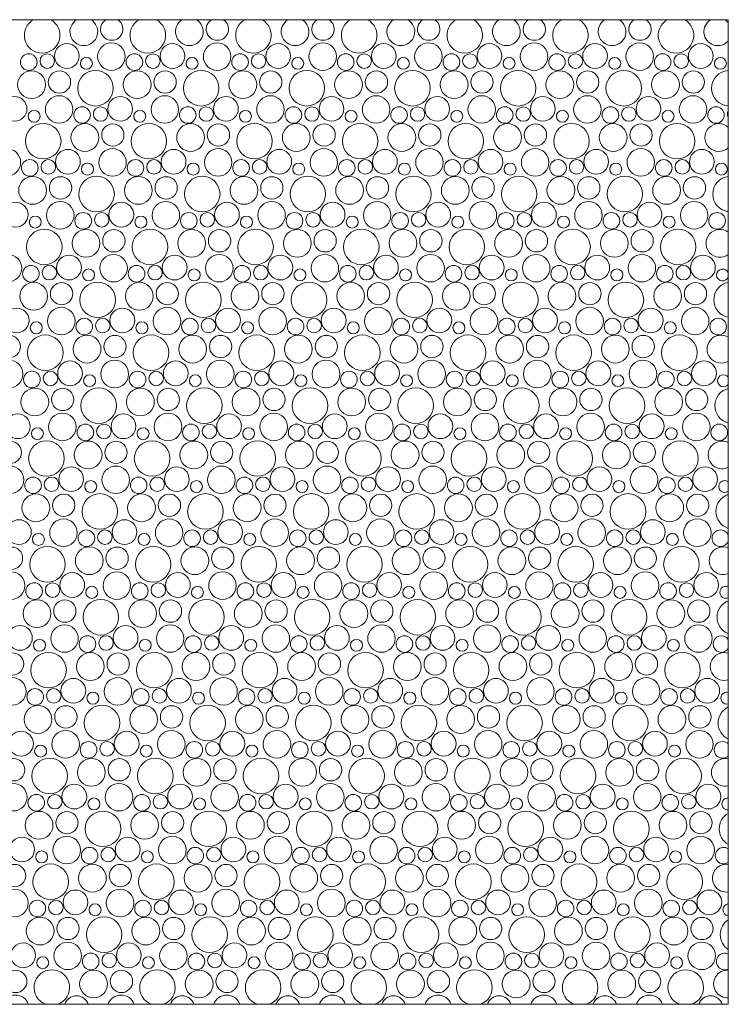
# Model space of a CAD drawing. Header units: millimetres. Extents: x 204754 to 495640, y -178579 to -98814.
# Tile 165 of 179: x 366437 to 367657, y -139924 to -138230. Entities that reach past the tile are written whole.
import ezdxf

# ---------------------------------------------------------------- set-up
doc = ezdxf.new("R2010")
doc.units = ezdxf.units.MM
doc.header["$MEASUREMENT"] = 0
doc.layers.get('0').update_dxf_attribs({"color": 252, "lineweight": 5})
doc.layers.add('Nowe_810-G Ogólne_Nr_pióra__102', color=252, linetype='Continuous', lineweight=5)
doc.layers.add('Nowe_810-G Ogólne_Nr_pióra__24', color=252, linetype='Continuous', lineweight=5)

# ---------------------------------------------------------------- blocks, each defined once
blk = doc.blocks.new('podkład 20251118')
at = {"layer": 'Nowe_810-G Ogólne_Nr_pióra__102', "color": 252, "linetype": 'Continuous', "lineweight": 5}
for centre, radius in [((366518.3, -138292.2), 21.3), ((366595, -138293.3), 23.7), ((366700.1, -138292.2), 21.3), ((366776.9, -138293.3), 23.7), ((366882, -138292.2), 21.3), ((366958.7, -138293.3), 23.7), ((367063.8, -138292.2), 21.3), ((367140.6, -138293.3), 23.7), ((367245.7, -138292.2), 21.3), ((367322.4, -138293.3), 23.7), ((367427.5, -138292.2), 21.3), ((367504.3, -138293.3), 23.7), ((367609.4, -138292.2), 21.3), ((366452.7, -138302.8), 14.3), ((366484.6, -138301.1), 12.5), ((366634.5, -138302.8), 14.3), ((366666.4, -138301.1), 12.5), ((366816.4, -138302.8), 14.3), ((366848.3, -138301.1), 12.5), ((366998.2, -138302.8), 14.3), ((367030.1, -138301.1), 12.5), ((367180.1, -138302.8), 14.3), ((367212, -138301.1), 12.5), ((367361.9, -138302.8), 14.3), ((367393.8, -138301.1), 12.5), ((367543.8, -138302.8), 14.3), ((367575.7, -138301.1), 12.5), ((366551.9, -138304.9), 10.3), ((366733.8, -138304.9), 10.3), ((366915.7, -138304.9), 10.3), ((367097.5, -138304.9), 10.3), ((367279.4, -138304.9), 10.3), ((367461.2, -138304.9), 10.3), ((367643.1, -138304.9), 10.3), ((366457.5, -138341.5), 23.9), ((366505.5, -138337.1), 19.2), ((366567.6, -138347.7), 30.6), ((366639.3, -138341.5), 23.9), ((366687.4, -138337.1), 19.2), ((366749.4, -138347.7), 30.6), ((366821.2, -138341.5), 23.9), ((366869.2, -138337.1), 19.2), ((366931.3, -138347.7), 30.6), ((367003.1, -138341.5), 23.9), ((367051.1, -138337.1), 19.2), ((367113.1, -138347.7), 30.6), ((367184.9, -138341.5), 23.9), ((367232.9, -138337.1), 19.2), ((367295, -138347.7), 30.6), ((367366.8, -138341.5), 23.9), ((367414.8, -138337.1), 19.2), ((367476.8, -138347.7), 30.6), ((367548.6, -138341.5), 23.9), ((367596.6, -138337.1), 19.2), ((366428.3, -138383.2), 21.3), ((366505, -138384.3), 23.7), ((366610.1, -138383.2), 21.3), ((366686.9, -138384.3), 23.7), ((366792, -138383.2), 21.3), ((366868.7, -138384.3), 23.7), ((366973.8, -138383.2), 21.3), ((367050.6, -138384.3), 23.7), ((367155.7, -138383.2), 21.3), ((367232.4, -138384.3), 23.7), ((367337.5, -138383.2), 21.3), ((367414.3, -138384.3), 23.7), ((367519.4, -138383.2), 21.3), ((367596.1, -138384.3), 23.7), ((366461.9, -138395.9), 10.3), ((366544.5, -138393.8), 14.3), ((366576.4, -138392.1), 12.5), ((366643.8, -138395.9), 10.3), ((366726.4, -138393.8), 14.3), ((366758.3, -138392.1), 12.5), ((366825.7, -138395.9), 10.3), ((366908.2, -138393.8), 14.3), ((366940.1, -138392.1), 12.5), ((367007.5, -138395.9), 10.3), ((367090.1, -138393.8), 14.3), ((367122, -138392.1), 12.5), ((367189.4, -138395.9), 10.3), ((367271.9, -138393.8), 14.3), ((367303.8, -138392.1), 12.5), ((367371.2, -138395.9), 10.3), ((367453.8, -138393.8), 14.3), ((367485.7, -138392.1), 12.5), ((367553.1, -138395.9), 10.3), ((367635.6, -138393.8), 14.3), ((366477.6, -138438.7), 30.6), ((366549.3, -138432.5), 23.9), ((366597.4, -138428.1), 19.2), ((366659.4, -138438.7), 30.6), ((366731.2, -138432.5), 23.9), ((366779.2, -138428.1), 19.2), ((366841.3, -138438.7), 30.6), ((366913.1, -138432.5), 23.9), ((366961.1, -138428.1), 19.2), ((367023.1, -138438.7), 30.6), ((367094.9, -138432.5), 23.9), ((367142.9, -138428.1), 19.2), ((367205, -138438.7), 30.6), ((367276.8, -138432.5), 23.9), ((367324.8, -138428.1), 19.2), ((367386.8, -138438.7), 30.6), ((367458.6, -138432.5), 23.9), ((367506.6, -138428.1), 19.2), ((367568.7, -138438.7), 30.6), ((366415, -138475.3), 23.7), ((366520.1, -138474.2), 21.3), ((366596.9, -138475.3), 23.7), ((366702, -138474.2), 21.3), ((366778.7, -138475.3), 23.7), ((366883.8, -138474.2), 21.3), ((366960.6, -138475.3), 23.7), ((367065.7, -138474.2), 21.3), ((367142.4, -138475.3), 23.7), ((367247.5, -138474.2), 21.3), ((367324.3, -138475.3), 23.7), ((367429.4, -138474.2), 21.3), ((367506.1, -138475.3), 23.7), ((367611.2, -138474.2), 21.3), ((366454.5, -138484.8), 14.3), ((366486.4, -138483), 12.5), ((366636.4, -138484.8), 14.3), ((366668.3, -138483), 12.5), ((366818.2, -138484.8), 14.3), ((366850.1, -138483), 12.5), ((367000.1, -138484.8), 14.3), ((367032, -138483), 12.5), ((367181.9, -138484.8), 14.3), ((367213.8, -138483), 12.5), ((367363.8, -138484.8), 14.3), ((367395.7, -138483), 12.5), ((367545.6, -138484.8), 14.3), ((367577.6, -138483), 12.5), ((366553.8, -138486.9), 10.3), ((366735.7, -138486.9), 10.3), ((366917.5, -138486.9), 10.3), ((367099.4, -138486.9), 10.3), ((367281.2, -138486.9), 10.3), ((367463.1, -138486.9), 10.3), ((367644.9, -138486.9), 10.3), ((366459.3, -138523.5), 23.9), ((366507.4, -138519.1), 19.2), ((366569.4, -138529.7), 30.6), ((366641.2, -138523.5), 23.9), ((366689.2, -138519.1), 19.2), ((366751.3, -138529.7), 30.6), ((366823.1, -138523.5), 23.9), ((366871.1, -138519.1), 19.2), ((366933.1, -138529.7), 30.6), ((367004.9, -138523.5), 23.9), ((367052.9, -138519.1), 19.2), ((367115, -138529.7), 30.6), ((367186.8, -138523.5), 23.9), ((367234.8, -138519.1), 19.2), ((367296.8, -138529.7), 30.6), ((367368.6, -138523.5), 23.9), ((367416.6, -138519.1), 19.2), ((367478.7, -138529.7), 30.6), ((367550.5, -138523.5), 23.9), ((367598.5, -138519.1), 19.2), ((366506.9, -138566.3), 23.7), ((366688.7, -138566.3), 23.7), ((366870.6, -138566.3), 23.7), ((367052.4, -138566.3), 23.7), ((367234.3, -138566.3), 23.7), ((367416.1, -138566.3), 23.7), ((367598, -138566.3), 23.7), ((366430.1, -138565.2), 21.3), ((366612, -138565.2), 21.3), ((366793.8, -138565.2), 21.3), ((366975.7, -138565.2), 21.3), ((367157.5, -138565.2), 21.3), ((367339.4, -138565.2), 21.3), ((367521.2, -138565.2), 21.3), ((366463.8, -138577.9), 10.3), ((366546.4, -138575.8), 14.3), ((366578.3, -138574), 12.5), ((366645.7, -138577.9), 10.3), ((366728.2, -138575.8), 14.3), ((366760.1, -138574), 12.5), ((366827.5, -138577.9), 10.3), ((366910.1, -138575.8), 14.3), ((366942, -138574), 12.5), ((367009.4, -138577.9), 10.3), ((367091.9, -138575.8), 14.3), ((367123.8, -138574), 12.5), ((367191.2, -138577.9), 10.3), ((367273.8, -138575.8), 14.3), ((367305.7, -138574), 12.5), ((367373.1, -138577.9), 10.3), ((367455.6, -138575.8), 14.3), ((367487.6, -138574), 12.5), ((367554.9, -138577.9), 10.3), ((367637.5, -138575.8), 14.3), ((366479.4, -138620.7), 30.6), ((366551.2, -138614.5), 23.9), ((366599.2, -138610.1), 19.2), ((366661.3, -138620.7), 30.6), ((366733.1, -138614.5), 23.9), ((366781.1, -138610.1), 19.2), ((366843.1, -138620.7), 30.6), ((366914.9, -138614.5), 23.9), ((366962.9, -138610.1), 19.2), ((367025, -138620.7), 30.6), ((367096.8, -138614.5), 23.9), ((367144.8, -138610.1), 19.2), ((367206.8, -138620.7), 30.6), ((367278.6, -138614.5), 23.9), ((367326.6, -138610.1), 19.2), ((367388.7, -138620.7), 30.6), ((367460.5, -138614.5), 23.9), ((367508.5, -138610.1), 19.2), ((367570.5, -138620.7), 30.6), ((366416.9, -138657.3), 23.7), ((366522, -138656.2), 21.3), ((366598.7, -138657.3), 23.7), ((366703.8, -138656.2), 21.3), ((366780.6, -138657.3), 23.7), ((366885.7, -138656.2), 21.3), ((366962.4, -138657.3), 23.7), ((367067.5, -138656.2), 21.3), ((367144.3, -138657.3), 23.7), ((367249.4, -138656.2), 21.3), ((367326.1, -138657.3), 23.7), ((367431.2, -138656.2), 21.3), ((367508, -138657.3), 23.7), ((367613.1, -138656.2), 21.3), ((366456.4, -138666.8), 14.3), ((366488.3, -138665), 12.5), ((366555.7, -138668.9), 10.3), ((366638.2, -138666.8), 14.3), ((366670.1, -138665), 12.5), ((366737.5, -138668.9), 10.3), ((366820.1, -138666.8), 14.3), ((366852, -138665), 12.5), ((366919.4, -138668.9), 10.3), ((367001.9, -138666.8), 14.3), ((367033.8, -138665), 12.5), ((367101.2, -138668.9), 10.3), ((367183.8, -138666.8), 14.3), ((367215.7, -138665), 12.5), ((367283.1, -138668.9), 10.3), ((367365.6, -138666.8), 14.3), ((367397.6, -138665), 12.5), ((367464.9, -138668.9), 10.3), ((367547.5, -138666.8), 14.3), ((367579.4, -138665), 12.5), ((366461.2, -138705.5), 23.9), ((366509.2, -138701.1), 19.2), ((366571.3, -138711.7), 30.6), ((366643.1, -138705.5), 23.9), ((366691.1, -138701.1), 19.2), ((366753.1, -138711.7), 30.6), ((366824.9, -138705.5), 23.9), ((366872.9, -138701.1), 19.2), ((366935, -138711.7), 30.6), ((367006.8, -138705.5), 23.9), ((367054.8, -138701.1), 19.2), ((367116.8, -138711.7), 30.6), ((367188.6, -138705.5), 23.9), ((367236.6, -138701.1), 19.2), ((367298.7, -138711.7), 30.6), ((367370.5, -138705.5), 23.9), ((367418.5, -138701.1), 19.2), ((367480.5, -138711.7), 30.6), ((367552.3, -138705.5), 23.9), ((367600.3, -138701.1), 19.2), ((366432, -138747.2), 21.3), ((366508.7, -138748.3), 23.7), ((366613.8, -138747.2), 21.3), ((366690.6, -138748.3), 23.7), ((366795.7, -138747.2), 21.3), ((366872.4, -138748.3), 23.7), ((366977.5, -138747.2), 21.3), ((367054.3, -138748.3), 23.7), ((367159.4, -138747.2), 21.3), ((367236.1, -138748.3), 23.7), ((367341.2, -138747.2), 21.3), ((367418, -138748.3), 23.7), ((367523.1, -138747.2), 21.3), ((367599.8, -138748.3), 23.7), ((366548.2, -138757.8), 14.3), ((366580.1, -138756), 12.5), ((366730.1, -138757.8), 14.3), ((366762, -138756), 12.5), ((366911.9, -138757.8), 14.3), ((366943.8, -138756), 12.5), ((367093.8, -138757.8), 14.3), ((367125.7, -138756), 12.5), ((367275.6, -138757.8), 14.3), ((367307.6, -138756), 12.5), ((367457.5, -138757.8), 14.3), ((367489.4, -138756), 12.5), ((367639.3, -138757.8), 14.3), ((366465.7, -138759.9), 10.3), ((366647.5, -138759.9), 10.3), ((366829.4, -138759.9), 10.3), ((367011.2, -138759.9), 10.3), ((367193.1, -138759.9), 10.3), ((367374.9, -138759.9), 10.3), ((367556.8, -138759.9), 10.3), ((366419.2, -138792.1), 19.2), ((366481.3, -138802.7), 30.6), ((366553.1, -138796.5), 23.9), ((366601.1, -138792.1), 19.2), ((366663.1, -138802.7), 30.6), ((366734.9, -138796.5), 23.9), ((366782.9, -138792.1), 19.2), ((366845, -138802.7), 30.6), ((366916.8, -138796.5), 23.9), ((366964.8, -138792.1), 19.2), ((367026.8, -138802.7), 30.6), ((367098.6, -138796.5), 23.9), ((367146.6, -138792.1), 19.2), ((367208.7, -138802.7), 30.6), ((367280.5, -138796.5), 23.9), ((367328.5, -138792.1), 19.2), ((367390.5, -138802.7), 30.6), ((367462.3, -138796.5), 23.9), ((367510.3, -138792.1), 19.2), ((367572.4, -138802.7), 30.6), ((366418.7, -138839.3), 23.7), ((366523.8, -138838.2), 21.3), ((366600.6, -138839.3), 23.7), ((366705.7, -138838.2), 21.3), ((366782.4, -138839.3), 23.7), ((366887.5, -138838.2), 21.3), ((366964.3, -138839.3), 23.7), ((367069.4, -138838.2), 21.3), ((367146.1, -138839.3), 23.7), ((367251.2, -138838.2), 21.3), ((367328, -138839.3), 23.7), ((367433.1, -138838.2), 21.3), ((367509.8, -138839.3), 23.7), ((367614.9, -138838.2), 21.3), ((366458.2, -138848.8), 14.3), ((366490.1, -138847), 12.5), ((366557.5, -138850.9), 10.3), ((366640.1, -138848.8), 14.3), ((366672, -138847), 12.5), ((366739.4, -138850.9), 10.3), ((366821.9, -138848.8), 14.3), ((366853.8, -138847), 12.5), ((366921.2, -138850.9), 10.3), ((367003.8, -138848.8), 14.3), ((367035.7, -138847), 12.5), ((367103.1, -138850.9), 10.3), ((367185.6, -138848.8), 14.3), ((367217.6, -138847), 12.5), ((367284.9, -138850.9), 10.3), ((367367.5, -138848.8), 14.3), ((367399.4, -138847), 12.5), ((367466.8, -138850.9), 10.3), ((367549.3, -138848.8), 14.3), ((367581.3, -138847), 12.5), ((366463.1, -138887.5), 23.9), ((366511.1, -138883.1), 19.2), ((366573.1, -138893.7), 30.6), ((366644.9, -138887.5), 23.9), ((366692.9, -138883.1), 19.2), ((366755, -138893.7), 30.6), ((366826.8, -138887.5), 23.9), ((366874.8, -138883.1), 19.2), ((366936.8, -138893.7), 30.6), ((367008.6, -138887.5), 23.9), ((367056.6, -138883.1), 19.2), ((367118.7, -138893.7), 30.6), ((367190.5, -138887.5), 23.9), ((367238.5, -138883.1), 19.2), ((367300.5, -138893.7), 30.6), ((367372.3, -138887.5), 23.9), ((367420.3, -138883.1), 19.2), ((367482.4, -138893.7), 30.6), ((367554.2, -138887.5), 23.9), ((367602.2, -138883.1), 19.2), ((366433.8, -138929.2), 21.3), ((366510.6, -138930.3), 23.7), ((366615.7, -138929.2), 21.3), ((366692.4, -138930.3), 23.7), ((366797.5, -138929.2), 21.3), ((366874.3, -138930.3), 23.7), ((366979.4, -138929.2), 21.3), ((367056.1, -138930.3), 23.7), ((367161.2, -138929.2), 21.3), ((367238, -138930.3), 23.7), ((367343.1, -138929.2), 21.3), ((367419.8, -138930.3), 23.7), ((367524.9, -138929.2), 21.3), ((367601.7, -138930.3), 23.7), ((366467.5, -138941.9), 10.3), ((366550.1, -138939.8), 14.3), ((366582, -138938), 12.5), ((366649.4, -138941.9), 10.3), ((366731.9, -138939.8), 14.3), ((366763.8, -138938), 12.5), ((366831.2, -138941.9), 10.3), ((366913.8, -138939.8), 14.3), ((366945.7, -138938), 12.5), ((367013.1, -138941.9), 10.3), ((367095.6, -138939.8), 14.3), ((367127.6, -138938), 12.5), ((367194.9, -138941.9), 10.3), ((367277.5, -138939.8), 14.3), ((367309.4, -138938), 12.5), ((367376.8, -138941.9), 10.3), ((367459.3, -138939.8), 14.3), ((367491.3, -138938), 12.5), ((367558.6, -138941.9), 10.3), ((367641.2, -138939.8), 14.3), ((366421.1, -138974.1), 19.2), ((366483.1, -138984.7), 30.6), ((366554.9, -138978.5), 23.9), ((366602.9, -138974.1), 19.2), ((366665, -138984.7), 30.6), ((366736.8, -138978.5), 23.9), ((366784.8, -138974.1), 19.2), ((366846.8, -138984.7), 30.6), ((366918.6, -138978.5), 23.9), ((366966.6, -138974.1), 19.2), ((367028.7, -138984.7), 30.6), ((367100.5, -138978.5), 23.9), ((367148.5, -138974.1), 19.2), ((367210.5, -138984.7), 30.6), ((367282.3, -138978.5), 23.9), ((367330.3, -138974.1), 19.2), ((367392.4, -138984.7), 30.6), ((367464.2, -138978.5), 23.9), ((367512.2, -138974.1), 19.2), ((367574.2, -138984.7), 30.6), ((366420.6, -139021.3), 23.7), ((366525.7, -139020.2), 21.3), ((366602.4, -139021.3), 23.7), ((366707.5, -139020.2), 21.3), ((366784.3, -139021.3), 23.7), ((366889.4, -139020.2), 21.3), ((366966.1, -139021.3), 23.7), ((367071.2, -139020.2), 21.3), ((367148, -139021.3), 23.7), ((367253.1, -139020.2), 21.3), ((367329.8, -139021.3), 23.7), ((367434.9, -139020.2), 21.3), ((367511.7, -139021.3), 23.7), ((367616.8, -139020.2), 21.3), ((366460.1, -139030.8), 14.3), ((366492, -139029), 12.5), ((366641.9, -139030.8), 14.3), ((366673.8, -139029), 12.5), ((366823.8, -139030.8), 14.3), ((366855.7, -139029), 12.5), ((367005.6, -139030.8), 14.3), ((367037.6, -139029), 12.5), ((367187.5, -139030.8), 14.3), ((367219.4, -139029), 12.5), ((367369.3, -139030.8), 14.3), ((367401.3, -139029), 12.5), ((367551.2, -139030.8), 14.3), ((367583.1, -139029), 12.5), ((366559.4, -139032.9), 10.3), ((366741.2, -139032.9), 10.3), ((366923.1, -139032.9), 10.3), ((367104.9, -139032.9), 10.3), ((367286.8, -139032.9), 10.3), ((367468.6, -139032.9), 10.3), ((366464.9, -139069.5), 23.9), ((366512.9, -139065.1), 19.2), ((366575, -139075.7), 30.6), ((366646.8, -139069.5), 23.9), ((366694.8, -139065.1), 19.2), ((366756.8, -139075.7), 30.6), ((366828.6, -139069.5), 23.9), ((366876.6, -139065.1), 19.2), ((366938.7, -139075.7), 30.6), ((367010.5, -139069.5), 23.9), ((367058.5, -139065.1), 19.2), ((367120.5, -139075.7), 30.6), ((367192.3, -139069.5), 23.9), ((367240.3, -139065.1), 19.2), ((367302.4, -139075.7), 30.6), ((367374.2, -139069.5), 23.9), ((367422.2, -139065.1), 19.2), ((367484.2, -139075.7), 30.6), ((367556, -139069.5), 23.9), ((367604, -139065.1), 19.2), ((366435.7, -139111.2), 21.3), ((366512.4, -139112.3), 23.7), ((366617.5, -139111.2), 21.3), ((366694.3, -139112.3), 23.7), ((366799.4, -139111.2), 21.3), ((366876.1, -139112.3), 23.7), ((366981.2, -139111.2), 21.3), ((367058, -139112.3), 23.7), ((367163.1, -139111.2), 21.3), ((367239.8, -139112.3), 23.7), ((367344.9, -139111.2), 21.3), ((367421.7, -139112.3), 23.7), ((367526.8, -139111.2), 21.3), ((367603.5, -139112.3), 23.7), ((366469.4, -139123.9), 10.3), ((366551.9, -139121.8), 14.3), ((366583.8, -139120), 12.5), ((366651.2, -139123.9), 10.3), ((366733.8, -139121.8), 14.3), ((366765.7, -139120), 12.5), ((366833.1, -139123.9), 10.3), ((366915.6, -139121.8), 14.3), ((366947.6, -139120), 12.5), ((367014.9, -139123.9), 10.3), ((367097.5, -139121.8), 14.3), ((367129.4, -139120), 12.5), ((367196.8, -139123.9), 10.3), ((367279.3, -139121.8), 14.3), ((367311.3, -139120), 12.5), ((367378.6, -139123.9), 10.3), ((367461.2, -139121.8), 14.3), ((367493.1, -139120), 12.5), ((367560.5, -139123.9), 10.3), ((366422.9, -139156.1), 19.2), ((366485, -139166.7), 30.6), ((366556.8, -139160.5), 23.9), ((366604.8, -139156.1), 19.2), ((366666.8, -139166.7), 30.6), ((366738.6, -139160.5), 23.9), ((366786.6, -139156.1), 19.2), ((366848.7, -139166.7), 30.6), ((366920.5, -139160.5), 23.9), ((366968.5, -139156.1), 19.2), ((367030.5, -139166.7), 30.6), ((367102.3, -139160.5), 23.9), ((367150.3, -139156.1), 19.2), ((367212.4, -139166.7), 30.6), ((367284.2, -139160.5), 23.9), ((367332.2, -139156.1), 19.2), ((367394.2, -139166.7), 30.6), ((367466, -139160.5), 23.9), ((367514, -139156.1), 19.2), ((367576.1, -139166.7), 30.6), ((366422.4, -139203.3), 23.7), ((366527.5, -139202.2), 21.3), ((366604.3, -139203.3), 23.7), ((366709.4, -139202.2), 21.3), ((366786.1, -139203.3), 23.7), ((366891.2, -139202.2), 21.3), ((366968, -139203.3), 23.7), ((367073.1, -139202.2), 21.3), ((367149.8, -139203.3), 23.7), ((367254.9, -139202.2), 21.3), ((367331.7, -139203.3), 23.7), ((367436.8, -139202.2), 21.3), ((367513.5, -139203.3), 23.7), ((367618.7, -139202.2), 21.3), ((366461.9, -139212.8), 14.3), ((366493.8, -139211), 12.5), ((366643.8, -139212.8), 14.3), ((366675.7, -139211), 12.5), ((366825.6, -139212.8), 14.3), ((366857.6, -139211), 12.5), ((367007.5, -139212.8), 14.3), ((367039.4, -139211), 12.5), ((367189.3, -139212.8), 14.3), ((367221.3, -139211), 12.5), ((367371.2, -139212.8), 14.3), ((367403.1, -139211), 12.5), ((367553.1, -139212.8), 14.3), ((367585, -139211), 12.5), ((366561.2, -139214.9), 10.3), ((366743.1, -139214.9), 10.3), ((366924.9, -139214.9), 10.3), ((367106.8, -139214.9), 10.3), ((367288.6, -139214.9), 10.3), ((367470.5, -139214.9), 10.3), ((366466.8, -139251.5), 23.9), ((366514.8, -139247.1), 19.2), ((366576.8, -139257.7), 30.6), ((366648.6, -139251.5), 23.9), ((366696.6, -139247.1), 19.2), ((366758.7, -139257.7), 30.6), ((366830.5, -139251.5), 23.9), ((366878.5, -139247.1), 19.2), ((366940.5, -139257.7), 30.6), ((367012.3, -139251.5), 23.9), ((367060.3, -139247.1), 19.2), ((367122.4, -139257.7), 30.6), ((367194.2, -139251.5), 23.9), ((367242.2, -139247.1), 19.2), ((367304.2, -139257.7), 30.6), ((367376, -139251.5), 23.9), ((367424, -139247.1), 19.2), ((367486.1, -139257.7), 30.6), ((367557.9, -139251.5), 23.9), ((367605.9, -139247.1), 19.2), ((366514.3, -139294.3), 23.7), ((366696.1, -139294.3), 23.7), ((366878, -139294.3), 23.7), ((367059.8, -139294.3), 23.7), ((367241.7, -139294.3), 23.7), ((367423.5, -139294.3), 23.7), ((367605.4, -139294.3), 23.7), ((366437.5, -139293.2), 21.3), ((366619.4, -139293.2), 21.3), ((366801.2, -139293.2), 21.3), ((366983.1, -139293.2), 21.3), ((367164.9, -139293.2), 21.3), ((367346.8, -139293.2), 21.3), ((367528.7, -139293.2), 21.3), ((366471.2, -139305.9), 10.3), ((366553.8, -139303.8), 14.3), ((366585.7, -139302), 12.5), ((366653.1, -139305.9), 10.3), ((366735.6, -139303.8), 14.3), ((366767.6, -139302), 12.5), ((366834.9, -139305.9), 10.3), ((366917.5, -139303.8), 14.3), ((366949.4, -139302), 12.5), ((367016.8, -139305.9), 10.3), ((367099.3, -139303.8), 14.3), ((367131.3, -139302), 12.5), ((367198.6, -139305.9), 10.3), ((367281.2, -139303.8), 14.3), ((367313.1, -139302), 12.5), ((367380.5, -139305.9), 10.3), ((367463.1, -139303.8), 14.3), ((367495, -139302), 12.5), ((367562.3, -139305.9), 10.3), ((366424.8, -139338.1), 19.2), ((366486.8, -139348.7), 30.6), ((366558.6, -139342.5), 23.9), ((366606.6, -139338.1), 19.2), ((366668.7, -139348.7), 30.6), ((366740.5, -139342.5), 23.9), ((366788.5, -139338.1), 19.2), ((366850.5, -139348.7), 30.6), ((366922.3, -139342.5), 23.9), ((366970.3, -139338.1), 19.2), ((367032.4, -139348.7), 30.6), ((367104.2, -139342.5), 23.9), ((367152.2, -139338.1), 19.2), ((367214.2, -139348.7), 30.6), ((367286, -139342.5), 23.9), ((367334, -139338.1), 19.2), ((367396.1, -139348.7), 30.6), ((367467.9, -139342.5), 23.9), ((367515.9, -139338.1), 19.2), ((367578, -139348.7), 30.6), ((366424.3, -139385.2), 23.7), ((366529.4, -139384.2), 21.3), ((366606.1, -139385.2), 23.7), ((366711.2, -139384.2), 21.3), ((366788, -139385.2), 23.7), ((366893.1, -139384.2), 21.3), ((366969.8, -139385.2), 23.7), ((367074.9, -139384.2), 21.3), ((367151.7, -139385.2), 23.7), ((367256.8, -139384.2), 21.3), ((367333.5, -139385.2), 23.7), ((367438.7, -139384.2), 21.3), ((367515.4, -139385.2), 23.7), ((367620.5, -139384.2), 21.3), ((366463.8, -139394.8), 14.3), ((366495.7, -139393), 12.5), ((366563.1, -139396.9), 10.3), ((366645.6, -139394.8), 14.3), ((366677.6, -139393), 12.5), ((366744.9, -139396.9), 10.3), ((366827.5, -139394.8), 14.3), ((366859.4, -139393), 12.5), ((366926.8, -139396.9), 10.3), ((367009.3, -139394.8), 14.3), ((367041.3, -139393), 12.5), ((367108.6, -139396.9), 10.3), ((367191.2, -139394.8), 14.3), ((367223.1, -139393), 12.5), ((367290.5, -139396.9), 10.3), ((367373.1, -139394.8), 14.3), ((367405, -139393), 12.5), ((367472.3, -139396.9), 10.3), ((367554.9, -139394.8), 14.3), ((367586.8, -139393), 12.5), ((366468.6, -139433.5), 23.9), ((366516.6, -139429.1), 19.2), ((366578.7, -139439.7), 30.6), ((366650.5, -139433.5), 23.9), ((366698.5, -139429.1), 19.2), ((366760.5, -139439.7), 30.6), ((366832.3, -139433.5), 23.9), ((366880.3, -139429.1), 19.2), ((366942.4, -139439.7), 30.6), ((367014.2, -139433.5), 23.9), ((367062.2, -139429.1), 19.2), ((367124.2, -139439.7), 30.6), ((367196, -139433.5), 23.9), ((367244, -139429.1), 19.2), ((367306.1, -139439.7), 30.6), ((367377.9, -139433.5), 23.9), ((367425.9, -139429.1), 19.2), ((367488, -139439.7), 30.6), ((367559.7, -139433.5), 23.9), ((367607.8, -139429.1), 19.2), ((366439.4, -139475.2), 21.3), ((366516.1, -139476.2), 23.7), ((366621.2, -139475.2), 21.3), ((366698, -139476.2), 23.7), ((366803.1, -139475.2), 21.3), ((366879.8, -139476.2), 23.7), ((366984.9, -139475.2), 21.3), ((367061.7, -139476.2), 23.7), ((367166.8, -139475.2), 21.3), ((367243.5, -139476.2), 23.7), ((367348.7, -139475.2), 21.3), ((367425.4, -139476.2), 23.7), ((367530.5, -139475.2), 21.3), ((367607.2, -139476.2), 23.7), ((366555.6, -139485.8), 14.3), ((366587.6, -139484), 12.5), ((366737.5, -139485.8), 14.3), ((366769.4, -139484), 12.5), ((366919.3, -139485.8), 14.3), ((366951.3, -139484), 12.5), ((367101.2, -139485.8), 14.3), ((367133.1, -139484), 12.5), ((367283.1, -139485.8), 14.3), ((367315, -139484), 12.5), ((367464.9, -139485.8), 14.3), ((367496.8, -139484), 12.5), ((366473.1, -139487.9), 10.3), ((366654.9, -139487.9), 10.3), ((366836.8, -139487.9), 10.3), ((367018.6, -139487.9), 10.3), ((367200.5, -139487.9), 10.3), ((367382.3, -139487.9), 10.3), ((367564.2, -139487.9), 10.3), ((366426.6, -139520.1), 19.2), ((366488.7, -139530.7), 30.6), ((366560.5, -139524.5), 23.9), ((366608.5, -139520.1), 19.2), ((366670.5, -139530.7), 30.6), ((366742.3, -139524.5), 23.9), ((366790.3, -139520.1), 19.2), ((366852.4, -139530.7), 30.6), ((366924.2, -139524.5), 23.9), ((366972.2, -139520.1), 19.2), ((367034.2, -139530.7), 30.6), ((367106, -139524.5), 23.9), ((367154, -139520.1), 19.2), ((367216.1, -139530.7), 30.6), ((367287.9, -139524.5), 23.9), ((367335.9, -139520.1), 19.2), ((367398, -139530.7), 30.6), ((367469.7, -139524.5), 23.9), ((367517.8, -139520.1), 19.2), ((367579.8, -139530.7), 30.6), ((366426.1, -139567.2), 23.7), ((366531.2, -139566.2), 21.3), ((366608, -139567.2), 23.7), ((366713.1, -139566.2), 21.3), ((366789.8, -139567.2), 23.7), ((366894.9, -139566.2), 21.3), ((366971.7, -139567.2), 23.7), ((367076.8, -139566.2), 21.3), ((367153.5, -139567.2), 23.7), ((367258.7, -139566.2), 21.3), ((367335.4, -139567.2), 23.7), ((367440.5, -139566.2), 21.3), ((367517.2, -139567.2), 23.7), ((367622.4, -139566.2), 21.3), ((366465.6, -139576.8), 14.3), ((366497.6, -139575), 12.5), ((366564.9, -139578.9), 10.3), ((366647.5, -139576.8), 14.3), ((366679.4, -139575), 12.5), ((366746.8, -139578.9), 10.3), ((366829.3, -139576.8), 14.3), ((366861.3, -139575), 12.5), ((366928.6, -139578.9), 10.3), ((367011.2, -139576.8), 14.3), ((367043.1, -139575), 12.5), ((367110.5, -139578.9), 10.3), ((367193.1, -139576.8), 14.3), ((367225, -139575), 12.5), ((367292.3, -139578.9), 10.3), ((367374.9, -139576.8), 14.3), ((367406.8, -139575), 12.5), ((367474.2, -139578.9), 10.3), ((367556.8, -139576.8), 14.3), ((367588.7, -139575), 12.5), ((366470.5, -139615.5), 23.9), ((366518.5, -139611.1), 19.2), ((366580.5, -139621.7), 30.6), ((366652.3, -139615.5), 23.9), ((366700.3, -139611.1), 19.2), ((366762.4, -139621.7), 30.6), ((366834.2, -139615.5), 23.9), ((366882.2, -139611.1), 19.2), ((366944.2, -139621.7), 30.6), ((367016, -139615.5), 23.9), ((367064, -139611.1), 19.2), ((367126.1, -139621.7), 30.6), ((367197.9, -139615.5), 23.9), ((367245.9, -139611.1), 19.2), ((367308, -139621.7), 30.6), ((367379.7, -139615.5), 23.9), ((367427.8, -139611.1), 19.2), ((367489.8, -139621.7), 30.6), ((367561.6, -139615.5), 23.9), ((367609.6, -139611.1), 19.2), ((366441.2, -139657.2), 21.3), ((366518, -139658.2), 23.7), ((366623.1, -139657.2), 21.3), ((366699.8, -139658.2), 23.7), ((366804.9, -139657.2), 21.3), ((366881.7, -139658.2), 23.7), ((366986.8, -139657.2), 21.3), ((367063.5, -139658.2), 23.7), ((367168.7, -139657.2), 21.3), ((367245.4, -139658.2), 23.7), ((367350.5, -139657.2), 21.3), ((367427.2, -139658.2), 23.7), ((367532.4, -139657.2), 21.3), ((367609.1, -139658.2), 23.7), ((366474.9, -139669.9), 10.3), ((366557.5, -139667.8), 14.3), ((366589.4, -139666), 12.5), ((366656.8, -139669.9), 10.3), ((366739.3, -139667.8), 14.3), ((366771.3, -139666), 12.5), ((366838.6, -139669.9), 10.3), ((366921.2, -139667.8), 14.3), ((366953.1, -139666), 12.5), ((367020.5, -139669.9), 10.3), ((367103.1, -139667.8), 14.3), ((367135, -139666), 12.5), ((367202.3, -139669.9), 10.3), ((367284.9, -139667.8), 14.3), ((367316.8, -139666), 12.5), ((367384.2, -139669.9), 10.3), ((367466.8, -139667.8), 14.3), ((367498.7, -139666), 12.5), ((367566, -139669.9), 10.3), ((366428.5, -139702.1), 19.2), ((366490.5, -139712.7), 30.6), ((366562.3, -139706.5), 23.9), ((366610.3, -139702.1), 19.2), ((366672.4, -139712.7), 30.6), ((366744.2, -139706.5), 23.9), ((366792.2, -139702.1), 19.2), ((366854.2, -139712.7), 30.6), ((366926, -139706.5), 23.9), ((366974, -139702.1), 19.2), ((367036.1, -139712.7), 30.6), ((367107.9, -139706.5), 23.9), ((367155.9, -139702.1), 19.2), ((367218, -139712.7), 30.6), ((367289.7, -139706.5), 23.9), ((367337.8, -139702.1), 19.2), ((367399.8, -139712.7), 30.6), ((367471.6, -139706.5), 23.9), ((367519.6, -139702.1), 19.2), ((367581.7, -139712.7), 30.6), ((366428, -139749.2), 23.7), ((366533.1, -139748.2), 21.3), ((366609.8, -139749.2), 23.7), ((366714.9, -139748.2), 21.3), ((366791.7, -139749.2), 23.7), ((366896.8, -139748.2), 21.3), ((366973.5, -139749.2), 23.7), ((367078.7, -139748.2), 21.3), ((367155.4, -139749.2), 23.7), ((367260.5, -139748.2), 21.3), ((367337.2, -139749.2), 23.7), ((367442.4, -139748.2), 21.3), ((367519.1, -139749.2), 23.7), ((367624.2, -139748.2), 21.3), ((366467.5, -139758.8), 14.3), ((366499.4, -139757), 12.5), ((366649.3, -139758.8), 14.3), ((366681.3, -139757), 12.5), ((366831.2, -139758.8), 14.3), ((366863.1, -139757), 12.5), ((367013.1, -139758.8), 14.3), ((367045, -139757), 12.5), ((367194.9, -139758.8), 14.3), ((367226.8, -139757), 12.5), ((367376.8, -139758.8), 14.3), ((367408.7, -139757), 12.5), ((367558.6, -139758.8), 14.3), ((367590.5, -139757), 12.5), ((366566.8, -139760.9), 10.3), ((366748.6, -139760.9), 10.3), ((366930.5, -139760.9), 10.3), ((367112.3, -139760.9), 10.3), ((367294.2, -139760.9), 10.3), ((367476, -139760.9), 10.3), ((366472.3, -139797.5), 23.9), ((366520.3, -139793.1), 19.2), ((366582.4, -139803.7), 30.6), ((366654.2, -139797.5), 23.9), ((366702.2, -139793.1), 19.2), ((366764.2, -139803.7), 30.6), ((366836, -139797.5), 23.9), ((366884, -139793.1), 19.2), ((366946.1, -139803.7), 30.6), ((367017.9, -139797.5), 23.9), ((367065.9, -139793.1), 19.2), ((367128, -139803.7), 30.6), ((367199.7, -139797.5), 23.9), ((367247.8, -139793.1), 19.2), ((367309.8, -139803.7), 30.6), ((367381.6, -139797.5), 23.9), ((367429.6, -139793.1), 19.2), ((367491.7, -139803.7), 30.6), ((367563.4, -139797.5), 23.9), ((367611.5, -139793.1), 19.2), ((366443.1, -139839.2), 21.3), ((366519.8, -139840.2), 23.7), ((366624.9, -139839.2), 21.3), ((366701.7, -139840.2), 23.7), ((366806.8, -139839.2), 21.3), ((366883.5, -139840.2), 23.7), ((366988.7, -139839.2), 21.3), ((367065.4, -139840.2), 23.7), ((367170.5, -139839.2), 21.3), ((367247.2, -139840.2), 23.7), ((367352.4, -139839.2), 21.3), ((367429.1, -139840.2), 23.7), ((367534.2, -139839.2), 21.3), ((367611, -139840.2), 23.7), ((366476.8, -139851.9), 10.3), ((366559.3, -139849.8), 14.3), ((366591.3, -139848), 12.5), ((366658.6, -139851.9), 10.3), ((366741.2, -139849.8), 14.3), ((366773.1, -139848), 12.5), ((366840.5, -139851.9), 10.3), ((366923.1, -139849.8), 14.3), ((366955, -139848), 12.5), ((367022.3, -139851.9), 10.3), ((367104.9, -139849.8), 14.3), ((367136.8, -139848), 12.5), ((367204.2, -139851.9), 10.3), ((367286.8, -139849.8), 14.3), ((367318.7, -139848), 12.5), ((367386, -139851.9), 10.3), ((367468.6, -139849.8), 14.3), ((367500.5, -139848), 12.5), ((367567.9, -139851.9), 10.3), ((366430.3, -139884.1), 19.2), ((366564.2, -139888.5), 23.9), ((366612.2, -139884.1), 19.2), ((366746, -139888.5), 23.9), ((366794, -139884.1), 19.2), ((366927.9, -139888.5), 23.9), ((366975.9, -139884.1), 19.2), ((367109.7, -139888.5), 23.9), ((367157.8, -139884.1), 19.2), ((367291.6, -139888.5), 23.9), ((367339.6, -139884.1), 19.2), ((367473.4, -139888.5), 23.9), ((367521.5, -139884.1), 19.2)]:
    blk.add_circle(centre, radius, dxfattribs=at)
for centre, radius, start, end in [((366475.7, -138256.7), 30.6, 118.4801, 61.5199), ((366547.5, -138250.5), 23.9, 119.921, 60.079), ((366595.5, -138246.1), 19.2, 121.9945, 58.0055), ((366657.6, -138256.7), 30.6, 118.4801, 61.5199), ((366729.3, -138250.5), 23.9, 119.921, 60.079), ((366777.4, -138246.1), 19.2, 121.9945, 58.0055), ((366839.4, -138256.7), 30.6, 118.4801, 61.5199), ((366911.2, -138250.5), 23.9, 119.921, 60.079), ((366959.2, -138246.1), 19.2, 121.9945, 58.0055), ((367021.3, -138256.7), 30.6, 118.4801, 61.5199), ((367093.1, -138250.5), 23.9, 119.921, 60.079), ((367141.1, -138246.1), 19.2, 121.9945, 58.0055), ((367203.1, -138256.7), 30.6, 118.4801, 61.5199), ((367274.9, -138250.5), 23.9, 119.921, 60.079), ((367322.9, -138246.1), 19.2, 121.9945, 58.0055), ((367385, -138256.7), 30.6, 118.4801, 61.5199), ((367456.8, -138250.5), 23.9, 119.921, 60.079), ((367504.8, -138246.1), 19.2, 121.9945, 58.0055), ((367566.8, -138256.7), 30.6, 118.4801, 61.5199), ((367638.6, -138250.5), 23.9, 119.921, 319.6366), ((367638.6, -138250.5), 23.9, 40.3634, 60.079), ((367658.7, -138347.7), 30.6, 93.5527, 266.4473), ((367667.6, -138392.1), 12.5, 149.1357, 210.8643), ((367640.5, -138432.5), 23.9, 46.8246, 313.1754), ((367660.5, -138529.7), 30.6, 97.0384, 262.9616), ((367642.3, -138614.5), 23.9, 52.662, 307.338), ((367646.8, -138668.9), 10.3, 14.4421, 345.5579), ((367662.4, -138711.7), 30.6, 100.5506, 259.4494), ((367644.2, -138796.5), 23.9, 58.0757, 301.9243), ((367648.6, -138850.9), 10.3, 37.9001, 322.0999), ((367664.2, -138893.7), 30.6, 104.1035, 255.8965), ((367646, -138978.5), 23.9, 63.187, 296.813), ((367650.5, -139032.9), 10.3, 52.4274, 307.5726), ((367666.1, -139075.7), 30.6, 107.7126, 252.2874), ((367643.1, -139121.8), 14.3, 16.0513, 343.9487), ((367647.9, -139160.5), 23.9, 68.0769, 291.9231), ((367652.3, -139214.9), 10.3, 64.504, 295.496), ((367668, -139257.7), 30.6, 111.3961, 248.6039), ((367644.9, -139303.8), 14.3, 33.7649, 326.2351), ((367649.7, -139342.5), 23.9, 72.8038, 287.1962), ((367654.2, -139396.9), 10.3, 75.4555, 284.5445), ((367669.8, -139439.7), 30.6, 115.1749, 244.8251), ((367646.8, -139485.8), 14.3, 45.4416, 314.5584), ((367651.6, -139524.5), 23.9, 77.4128, 282.5872), ((367656, -139578.9), 10.3, 85.8818, 274.1182), ((367671.7, -139621.7), 30.6, 119.0748, 240.9252), ((367648.6, -139667.8), 14.3, 55.114, 304.886), ((367653.4, -139706.5), 23.9, 81.9401, 278.0599), ((367657.9, -139760.9), 10.3, 96.1714, 263.8286), ((367673.5, -139803.7), 30.6, 123.1287, 236.8713), ((367650.5, -139849.8), 14.3, 63.7521, 296.2479), ((366492.4, -139894.7), 30.6, 289.73, 250.27), ((366674.2, -139894.7), 30.6, 289.73, 250.27), ((366856.1, -139894.7), 30.6, 289.73, 250.27), ((367038, -139894.7), 30.6, 289.73, 250.27), ((367219.8, -139894.7), 30.6, 289.73, 250.27), ((367401.7, -139894.7), 30.6, 289.73, 250.27), ((367583.5, -139894.7), 30.6, 289.73, 250.27), ((367655.3, -139888.5), 23.9, 86.4173, 273.5827), ((366429.8, -139931.2), 23.7, 19.0838, 160.9162), ((366534.9, -139930.2), 21.3, 18.2137, 161.7863), ((366611.7, -139931.2), 23.7, 19.0838, 160.9162), ((366716.8, -139930.2), 21.3, 18.2137, 161.7863), ((366793.5, -139931.2), 23.7, 19.0838, 160.9162), ((366898.7, -139930.2), 21.3, 18.2137, 161.7863), ((366975.4, -139931.2), 23.7, 19.0838, 160.9162), ((367080.5, -139930.2), 21.3, 18.2137, 161.7863), ((367157.2, -139931.2), 23.7, 19.0838, 160.9162), ((367262.4, -139930.2), 21.3, 18.2137, 161.7863), ((367339.1, -139931.2), 23.7, 19.0838, 160.9162), ((367444.2, -139930.2), 21.3, 18.2137, 161.7863), ((367521, -139931.2), 23.7, 19.0838, 160.9162), ((367626.1, -139930.2), 21.3, 18.2137, 161.7863)]:
    blk.add_arc(centre, radius, start, end, dxfattribs=at)
at = {"layer": 'Nowe_810-G Ogólne_Nr_pióra__24', "color": 252, "linetype": 'Continuous', "lineweight": 5}
for p, q in [((365205.9, -138229.8), (367656.8, -138229.8)), ((367656.8, -138229.8), (367656.8, -139923.5)), ((367656.8, -139923.5), (347166, -139923.5))]:
    blk.add_line(p, q, dxfattribs=at)

msp = doc.modelspace()

# ---------------------------------------------------------------- block references
msp.add_blockref('podkład 20251118', (0, 0))

doc.saveas('drawing.dxf')
